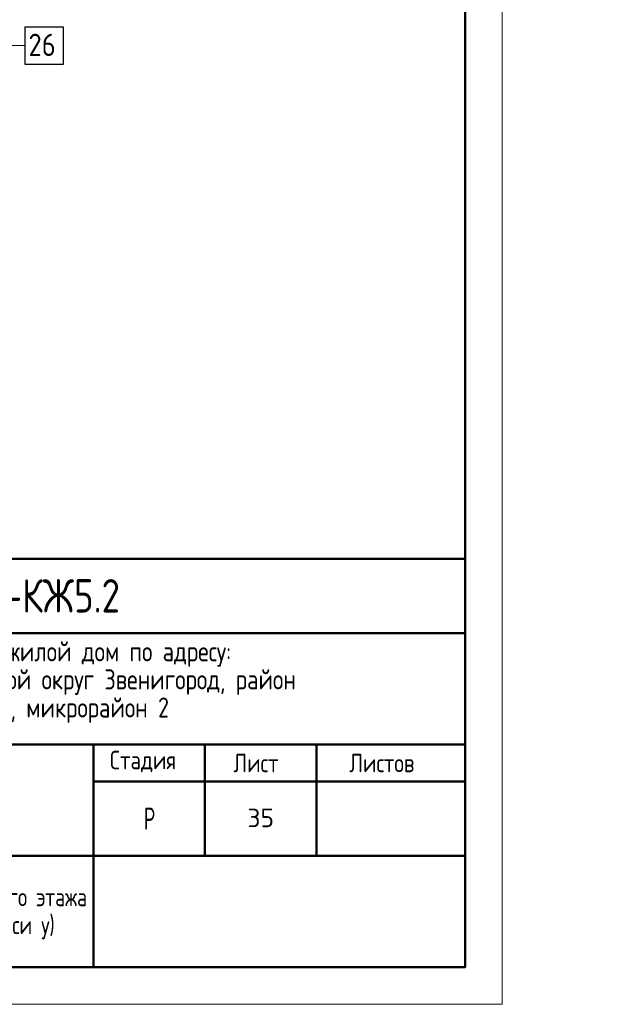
# Model space of a CAD drawing. Header units: millimetres. Extents: x 0 to 43617, y 0 to 59400.
# Tile 13 of 31: x 35506 to 43617, y 0 to 13260. Entities that reach past the tile are written whole.
import ezdxf

# ---------------------------------------------------------------- set-up
doc = ezdxf.new("R2010")
doc.units = ezdxf.units.MM
for name, color, linetype, lineweight in [('Standard', 7, 'Continuous', 25), ('ДОП Верх по У', 7, 'Continuous', 25), ('Позиционная метка номер позиции', 7, 'Continuous', 13)]:
    doc.layers.add(name, color=color, linetype=linetype, lineweight=lineweight)
doc.styles.add('GOST 2.304-81', font='txt')
doc.styles.add('ISOCPEUR', font='txt')

msp = doc.modelspace()

# ---------------------------------------------------------------- linework, layer by layer
at = {"layer": 'Standard', "color": 7, "linetype": 'Continuous', "lineweight": 50, "transparency": 33554687}
for p, q in [((23000, 6000), (41500, 6000)), ((29500, 5000), (41500, 5000)), ((29500, 3500), (41500, 3500)), ((36500, 2000), (36500, 3500)), ((38000, 2000), (38000, 3500)), ((39500, 2000), (39500, 3500)), ((36500, 3000), (41500, 3000)), ((29500, 2000), (41500, 2000)), ((36500, 500), (36500, 2000)), ((36500, 500), (36500, 2000))]:
    msp.add_line(p, q, dxfattribs=at)
at = {"layer": 'Standard', "color": 7, "linetype": 'Continuous', "lineweight": 25, "transparency": 33554687}
for p, q in [((41500, 500), (41500, 6000)), ((23000, 500), (41500, 500)), ((23000, 500), (41500, 500)), ((23000, 500), (41500, 500))]:
    msp.add_line(p, q, dxfattribs=at)
at = {"layer": 'Standard', "color": 7, "linetype": 'Continuous', "lineweight": 13, "transparency": 33554687}
msp.add_lwpolyline([(0, 0), (42000, 0), (42000, 59400), (0, 59400), (0, 0)], close=True, dxfattribs=at)
at = {"layer": 'Standard', "color": 7, "linetype": 'Continuous', "lineweight": 18, "transparency": 33554687}
msp.add_lwpolyline([(42000, 59400), (0, 59400), (0, 0), (42000, 0), (42000, 59400)], dxfattribs=at)
at = {"layer": 'Standard', "color": 7, "linetype": 'Continuous', "lineweight": 13, "transparency": 33554687}
msp.add_lwpolyline([(42000, 59400), (0, 59400), (0, 0), (42000, 0), (42000, 59400)], dxfattribs=at)
at = {"layer": 'Standard', "color": 7, "linetype": 'Continuous', "lineweight": 50, "transparency": 33554687}
msp.add_lwpolyline([(2000, 58900), (41500, 58900), (41500, 500), (2000, 500), (2000, 58900)], close=True, dxfattribs=at)
at = {"layer": 'Standard', "color": 7, "linetype": 'Continuous', "lineweight": 25, "transparency": 33554687}
msp.add_lwpolyline([(41500, 6000), (23000, 6000), (23000, 500), (41500, 500), (41500, 6000)], dxfattribs=at)
at = {"layer": 'ДОП Верх по У', "color": 7, "linetype": 'Continuous', "lineweight": 25, "transparency": 33554687}
msp.add_lwpolyline([(35574, 12661), (36094, 12661), (36094, 13161), (35574, 13161), (35574, 12661)], dxfattribs=at)
at = {"layer": 'Позиционная метка номер позиции', "color": 7, "linetype": 'Continuous', "lineweight": 13, "transparency": 33554687}
msp.add_lwpolyline([(32574, 12411), (33074, 12911), (35574, 12911)], dxfattribs=at)

# ---------------------------------------------------------------- texts
at = {"layer": 'Standard', "color": 7, "linetype": 'Continuous', "lineweight": 50, "transparency": 33554687, "insert": (34098, 5275), "char_height": 450, "width": 3038.67, "attachment_point": 7, "style": 'GOST 2.304-81'}
msp.add_mtext('23-16-КЖ5.2', dxfattribs=at)
at = {"layer": 'Standard', "color": 7, "linetype": 'Continuous', "lineweight": 25, "transparency": 33554687, "attachment_point": 7, "style": 'GOST 2.304-81'}
for s, insert, char_height, width in [('Многоквартирный\\~жилой\\~дом\\~по\\~адресу:\\~', (32710, 4545), 270, 5717.08), ('Московская\\~область,\\~городской\\~округ\\~Звенигород,\\~район\\~', (31504, 4167), 270, 8136.21), ('«Восточный»,\\~микрорайон\\~2', (33597, 3789), 270, 3952.83), ('Стадия', (36721, 3125), 250, 1031.12), ('Лист', (38384, 3125), 250, 782.23), ('Листов', (39943, 3125), 250, 1066.51), ('\\W0.77;Р', (37177, 2350), 300, 262.92)]:
    msp.add_mtext(s, dxfattribs=dict(at, insert=insert, char_height=char_height, width=width))
at = {"layer": 'Standard', "color": 7, "linetype": 'Continuous', "lineweight": 13, "transparency": 33554687, "insert": (38750, 2510), "char_height": 250, "width": 459.38, "attachment_point": 5, "style": 'ISOCPEUR'}
msp.add_mtext('\\A1;{\\fISOCPEUR|i0|b0;\\H250.000000;\\W1.000000;\\C7;35}\\P', dxfattribs=at)
at = {"layer": 'Standard', "color": 7, "linetype": 'Continuous', "lineweight": 25, "transparency": 33554687, "insert": (33000, 1571), "char_height": 250, "width": 8254.17, "attachment_point": 2, "line_spacing_factor": 0.903614}
msp.add_mtext('\\A1;{\\fGOST 2.304-81|i0|b0;\\H250.000000;\\W0.952381;\\C7;Схема армирования плиты перекрытия типового этажа}\\P{\\fGOST 2.304-81|i0|b0;\\H250.000000;\\W0.952381;\\C7;(секции 3, 4) верхнее дополнительное (по оси у)}\\P', dxfattribs=at)
at = {"layer": 'ДОП Верх по У', "color": 7, "linetype": 'Continuous', "lineweight": 13, "transparency": 33554687, "insert": (35624, 12771), "char_height": 300, "width": 550.82, "attachment_point": 7, "style": 'ISOCPEUR'}
msp.add_mtext('\\W0.87;26', dxfattribs=at)

doc.saveas('drawing.dxf')
